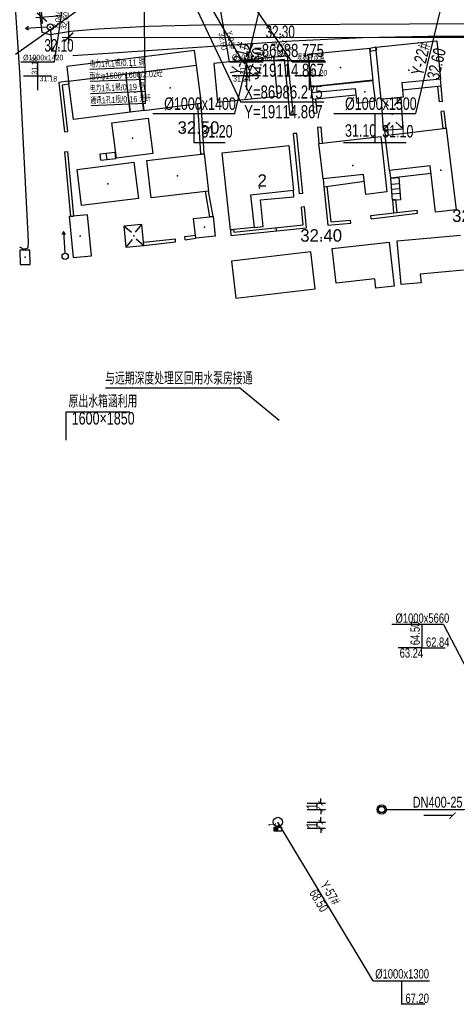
# Model space of a CAD drawing. Header units: millimetres. Extents: x 1371 to 38096, y 232 to 174236.
# Tile 16 of 84: x 19091 to 19161, y 86818 to 86976. Entities that reach past the tile are written whole.
import ezdxf
from ezdxf.enums import TextEntityAlignment as Align

# ---------------------------------------------------------------- set-up
doc = ezdxf.new("R2010")
doc.units = ezdxf.units.MM
doc.header["$LTSCALE"] = 10
for name, pattern in [('CONTINOUS', [0]), ('DASH', [0.35, 0.25, -0.1]), ('X5', [2.8, 1.6, -1.2])]:
    doc.linetypes.add(name, pattern=pattern)
for name, color, linetype in [('0提标-坐标', 3, 'Continuous'), ('0提标-尺寸标注-平面 定位图', 3, 'Continuous'), ('0提标-管-雨水插旗', 2, 'Continuous'), ('2－厂区污水管', 60, '放空管'), ('dx', 8, 'Continuous'), ('LOCKUP', 7, 'Continuous'), ('szz-厂内污水管', 4, '厂区污水管'), ('szz-厂内雨水管', 4, '厂区雨水管'), ('SZZ-尺寸标注-管位', 7, 'Continuous'), ('SZZ-工艺管道标注', 3, 'Continuous'), ('szz-雨水口', 7, 'Continuous'), ('SZZ-雨水连管', 7, 'DASH'), ('SZZ-雨水连管标注', 7, 'CONTINOUS'), ('SZZ－厂内污水管标注', 3, 'CONTINOUS'), ('szz－污水旗帜', 3, 'CONTINOUS'), ('szz－管配件编号', 3, 'CONTINOUS'), ('szz－雨水旗帜', 3, 'CONTINOUS'), ('标注', 7, 'Continuous')]:
    doc.layers.add(name, color=color, linetype=linetype)
doc.styles.add('gx', font='txt', dxfattribs={"width": 0.75})
doc.styles.add('SMEDI', font='smsim1.shx', dxfattribs={"width": 0.75, "bigfont": 'smfs.shx'})
doc.styles.add('SMEDI1', font='smsim.shx', dxfattribs={"width": 0.75, "bigfont": 'smfs.shx'})
doc.styles.add('songti', font='txt', dxfattribs={"width": 0.75})
doc.styles.get("Standard").update_dxf_attribs({"font": 'smsim.shx', "bigfont": 'smfs.shx'})
doc.styles.add('宋体', font='smsim1.shx', dxfattribs={"bigfont": 'smfs.shx'})
doc.styles.add('黑体', font='smsim.shx', dxfattribs={"width": 0.75, "bigfont": 'smfs.shx'})
doc.linetypes.add('厂区污水管', pattern='A,4,-0.4,["WS",songti,S=0.4,R=0,X=-0.2,Y=-0.2],-0.4', length=4.8)
doc.linetypes.add('厂区雨水管', pattern='A,4,-0.5,["YS",songti,S=0.4,R=0,X=-0.2,Y=-0.2],-0.7', length=5.2)
doc.linetypes.add('放空管', pattern='A,0.8,-0.15,["FK",gx,S=0.1,R=0,X=-0.1,Y=-0.05],-0.1', length=1.05)
doc.dimstyles.new('1-700', dxfattribs={"dimscale": 0.7, "dimtxt": 3, "dimasz": 1, "dimexe": 0.5, "dimexo": 0.5, "dimgap": 0, "dimtad": 1, "dimdsep": 46, "dimtxsty": 'SMEDI', "dimblk1": 'ARCHTICK', "dimblk2": 'ARCHTICK', "dimsah": 1, "dimcen": 0, "dimclrd": 7, "dimclre": 7, "dimclrt": 3, "dimazin": 0, "dimtfac": 1, "dimtix": 1, "dimtmove": 2, "dimatfit": 3, "dimldrblk": 'ARCHTICK', "dimfxl": 0, "dimtolj": 1, "dimtzin": 0, "dimarcsym": 0})
doc.dimstyles.new('100-100', dxfattribs={"dimtxt": 4, "dimasz": 1, "dimexe": 1, "dimexo": 0, "dimgap": 0.7, "dimtad": 1, "dimdec": 0, "dimdsep": 46, "dimtxsty": 'SMEDI', "dimblk1": 'ARCHTICK', "dimblk2": 'ARCHTICK', "dimsah": 1, "dimcen": 2.5, "dimclrd": 7, "dimclre": 7, "dimclrt": 3, "dimadec": 0, "dimazin": 0, "dimtfac": 1, "dimtdec": 0, "dimtix": 1, "dimtmove": 2, "dimatfit": 3, "dimldrblk": 'ARCHTICK', "dimfxl": 0, "dimtolj": 1, "dimtzin": 0, "dimarcsym": 0})
doc.dimstyles.new('ISO-25', dxfattribs={"dimtxt": 2.5, "dimasz": 2.5, "dimexe": 1.25, "dimexo": 0.625, "dimgap": 0.2, "dimtad": 1, "dimtxsty": 'Standard', "dimcen": 2.5, "dimadec": 0, "dimazin": 0, "dimtfac": 1, "dimtmove": 0, "dimatfit": 3, "dimfxl": 0, "dimarcsym": 0})
doc.dimstyles.new('氧化沟管线', dxfattribs={"dimscale": 0.5, "dimtxt": 3.6, "dimasz": 1.5, "dimexe": 1.5, "dimexo": 1.5, "dimgap": 1, "dimtad": 1, "dimdec": 1, "dimzin": 0, "dimdsep": 46, "dimtxsty": 'SMEDI1', "dimblk1": 'ARCHTICK', "dimblk2": 'ARCHTICK', "dimsah": 1, "dimcen": 0, "dimdle": 1.5, "dimclrd": 256, "dimclre": 256, "dimclrt": 256, "dimadec": 0, "dimazin": 0, "dimtfac": 0.666667, "dimtdec": 1, "dimtix": 1, "dimtofl": 0, "dimtmove": 2, "dimatfit": 3, "dimldrblk": 'ARCHTICK', "dimfxl": 0, "dimtolj": 1, "dimtzin": 0, "dimarcsym": 0})

# ---------------------------------------------------------------- blocks, each defined once
blk = doc.blocks.new('*U325')
at = {"layer": 'dx', "linetype": 'Continuous', "ltscale": 0.5}
for p, q in [((19090.69, 86967.25), (19088.41, 87000)), ((19094.24, 86973.62), (19093.18, 86983.05)), ((19213.79, 86975.29), (19119.85, 86974.78)), ((19095.51, 86973.25), (19094.24, 86973.62)), ((19098.79, 86973.77), (19095.51, 86973.25)), ((19095.84, 86970.69), (19095.62, 86974.18)), ((19095.84, 86970.69), (19095.62, 86974.18)), ((19103.21, 86974.14), (19098.79, 86973.77)), ((19111.27, 86974.56), (19103.21, 86974.14)), ((19119.85, 86974.78), (19111.27, 86974.56)), ((19099.16, 86969.96), (19134.37, 86972.3)), ((19134.37, 86972.3), (19145.65, 86972.83)), ((19145.65, 86972.83), (19156.13, 86973.04)), ((19147.74, 86971.3), (19157.53, 86972.28)), ((19156.13, 86973.04), (19184.47, 86973.03)), ((19157.53, 86972.28), (19158.14, 86966.16)), ((19095.84, 86970.69), (19095.51, 86971.19)), ((19095.84, 86970.69), (19095.51, 86971.19)), ((19096.11, 86971.22), (19095.84, 86970.69)), ((19096.11, 86971.22), (19095.84, 86970.69)), ((19118.68, 86970.73), (19098.19, 86968.16)), ((19118.98, 86968.4), (19118.68, 86970.73)), ((19146.8, 86971.08), (19136.84, 86970.1)), ((19147.74, 86971.3), (19146.8, 86971.08)), ((19147.74, 86971.3), (19146.8, 86971.08)), ((19147.31, 86965.92), (19146.8, 86971.08)), ((19146.8, 86971.08), (19146.91, 86970.59)), ((19146.8, 86971.08), (19146.91, 86970.59)), ((19147.85, 86970.81), (19146.91, 86970.59)), ((19147.85, 86970.81), (19146.91, 86970.59)), ((19148.6, 86962.9), (19147.74, 86971.3)), ((19147.74, 86971.3), (19147.85, 86970.81)), ((19131.38, 86969.65), (19121.76, 86968.67)), ((19121.76, 86968.67), (19122.39, 86962.48)), ((19133.58, 86969.81), (19131.38, 86969.65)), ((19132.01, 86963.45), (19131.38, 86969.65)), ((19131.38, 86969.65), (19131.42, 86969.15)), ((19133.13, 86969.28), (19131.42, 86969.15)), ((19134.04, 86960.35), (19133.13, 86969.28)), ((19134.54, 86960.4), (19133.58, 86969.81)), ((19136.84, 86970.1), (19137.35, 86964.94)), ((19092.06, 86940.2), (19090.69, 86967.25)), ((19098.19, 86968.16), (19098.49, 86965.82)), ((19098.49, 86965.82), (19118.98, 86968.4)), ((19098.49, 86965.82), (19107.62, 86966.97)), ((19107.62, 86966.97), (19108.39, 86960.86)), ((19107.66, 86966.99), (19109.82, 86967.25)), ((19108.38, 86960.88), (19107.66, 86966.99)), ((19109.78, 86967.24), (19118.97, 86968.4)), ((19110.56, 86961.09), (19109.78, 86967.24)), ((19109.82, 86967.25), (19110.55, 86961.14)), ((19118.97, 86968.4), (19119.74, 86962.24)), ((19098.49, 86965.82), (19096.93, 86965.63)), ((19096.93, 86965.63), (19097.82, 86957.74)), ((19099.26, 86959.71), (19098.49, 86965.82)), ((19098.49, 86965.82), (19098.55, 86965.33)), ((19147.3, 86965.97), (19137.35, 86964.94)), ((19137.35, 86964.94), (19147.31, 86965.92)), ((19147.69, 86962.66), (19147.3, 86965.97)), ((19158.14, 86966.16), (19151.91, 86965.54)), ((19151.91, 86965.54), (19152.13, 86963.26)), ((19098.55, 86965.33), (19097.48, 86965.19)), ((19097.48, 86965.19), (19098.32, 86957.79)), ((19137.35, 86964.94), (19137.46, 86964.04)), ((19137.46, 86964.04), (19144.45, 86964.66)), ((19144.45, 86964.66), (19144.72, 86962.31)), ((19158.22, 86965.05), (19157.72, 86965)), ((19157.96, 86962.54), (19157.72, 86965)), ((19158.45, 86962.58), (19158.22, 86965.05)), ((19119.74, 86962.24), (19110.56, 86961.09)), ((19119.74, 86962.24), (19119.24, 86962.22)), ((19120.22, 86954.18), (19119.74, 86962.24)), ((19122.39, 86962.48), (19132.01, 86963.45)), ((19137.6, 86962.94), (19138.09, 86962.99)), ((19137.6, 86962.94), (19137.79, 86960.69)), ((19138.09, 86962.99), (19138.29, 86960.74)), ((19144.72, 86962.31), (19147.69, 86962.66)), ((19152.13, 86963.26), (19148.6, 86962.9)), ((19151.83, 86963.15), (19148.62, 86962.92)), ((19149.82, 86961.87), (19148.62, 86962.92)), ((19148.62, 86962.92), (19148.96, 86958)), ((19150.78, 86961.94), (19151.83, 86963.15)), ((19152.17, 86958.22), (19151.83, 86963.15)), ((19158.45, 86962.58), (19157.96, 86962.54)), ((19108.39, 86960.86), (19099.26, 86959.71)), ((19110.55, 86961.14), (19108.38, 86960.88)), ((19119.72, 86954.15), (19119.24, 86962.22)), ((19137.79, 86960.69), (19138.29, 86960.74)), ((19158.74, 86961.01), (19158.25, 86960.96)), ((19158.55, 86958.27), (19158.25, 86960.96)), ((19159.05, 86958.32), (19158.74, 86961.01)), ((19105.42, 86959.13), (19111.27, 86959.91)), ((19106.17, 86953.47), (19105.42, 86959.13)), ((19111.27, 86959.91), (19112.02, 86954.25)), ((19134.54, 86960.4), (19134.04, 86960.35)), ((19150.01, 86959.2), (19148.96, 86958)), ((19150.97, 86959.27), (19152.17, 86958.22)), ((19097.82, 86957.74), (19098.32, 86957.79)), ((19138.42, 86958.47), (19138.92, 86958.51)), ((19138.42, 86958.47), (19138.63, 86955.87)), ((19138.92, 86958.51), (19139.13, 86955.91)), ((19148.96, 86958), (19152.17, 86958.22)), ((19149.15, 86958.01), (19149.64, 86958.07)), ((19149.15, 86958.01), (19149.26, 86957.11)), ((19149.26, 86957.14), (19159.05, 86958.32)), ((19149.64, 86958.07), (19149.76, 86957.17)), ((19159.05, 86958.32), (19158.55, 86958.27)), ((19159.05, 86958.32), (19160.62, 86945.24)), ((19135.07, 86957.47), (19134.58, 86957.42)), ((19135.53, 86947.8), (19134.58, 86957.42)), ((19136.03, 86947.85), (19135.07, 86957.47)), ((19138.63, 86955.87), (19148.54, 86956.99)), ((19148.54, 86956.99), (19149.55, 86948.08)), ((19149.26, 86957.11), (19149.76, 86957.17)), ((19149.97, 86951.5), (19149.26, 86957.14)), ((19097.82, 86954.49), (19098.32, 86954.54)), ((19097.82, 86954.49), (19098.78, 86944.16)), ((19098.32, 86954.54), (19099.28, 86944.2)), ((19103.54, 86954.21), (19105.98, 86954.48)), ((19106.09, 86953.46), (19105.98, 86954.48)), ((19123.11, 86954.37), (19133.79, 86955.53)), ((19124.44, 86942), (19123.11, 86954.37)), ((19133.79, 86955.53), (19134.54, 86948.32)), ((19133.79, 86955.53), (19134.54, 86948.32)), ((19138.63, 86955.87), (19139.13, 86955.91)), ((19139.29, 86950.18), (19138.63, 86955.87)), ((19099.84, 86951.69), (19108.96, 86952.83)), ((19103.65, 86953.2), (19103.54, 86954.21)), ((19103.65, 86953.2), (19106.09, 86953.46)), ((19104.65, 86953.3), (19104.54, 86954.32)), ((19112.02, 86954.25), (19106.17, 86953.47)), ((19108.96, 86952.83), (19109.68, 86947.06)), ((19111.03, 86953.11), (19120.22, 86954.18)), ((19111.72, 86947.16), (19111.03, 86953.11)), ((19120.22, 86954.18), (19119.72, 86954.15)), ((19120.22, 86954.18), (19120.91, 86948.23)), ((19100.57, 86945.92), (19099.84, 86951.69)), ((19156.49, 86952.26), (19149.97, 86951.5)), ((19157.35, 86944.85), (19156.49, 86952.26)), ((19145.81, 86950.89), (19139.29, 86950.18)), ((19146.16, 86947.69), (19145.81, 86950.89)), ((19150.15, 86950.31), (19151.48, 86950.42)), ((19150.44, 86946.78), (19150.15, 86950.31)), ((19151.77, 86946.89), (19151.48, 86950.42)), ((19120.91, 86948.23), (19111.72, 86947.16)), ((19120.91, 86948.23), (19120.42, 86948.14)), ((19121.16, 86944.08), (19120.42, 86948.14)), ((19121.65, 86944.17), (19120.91, 86948.23)), ((19134.54, 86948.32), (19127.66, 86947.58)), ((19134.54, 86948.32), (19127.66, 86947.58)), ((19139.41, 86948.92), (19139.9, 86948.98)), ((19139.41, 86948.92), (19140.09, 86942.77)), ((19139.9, 86948.98), (19140.54, 86943.31)), ((19149.55, 86948.08), (19146.16, 86947.69)), ((19150.23, 86949.31), (19151.56, 86949.42)), ((19150.29, 86948.54), (19151.63, 86948.65)), ((19109.68, 86947.06), (19100.57, 86945.92)), ((19127.66, 86947.58), (19128.23, 86942.4)), ((19127.66, 86947.58), (19128.23, 86942.4)), ((19136.03, 86947.85), (19135.53, 86947.8)), ((19150.36, 86947.78), (19151.69, 86947.89)), ((19150.43, 86946.86), (19150.93, 86946.9)), ((19150.43, 86946.86), (19150.61, 86944.74)), ((19150.44, 86946.78), (19151.77, 86946.89)), ((19150.93, 86946.9), (19151.11, 86944.79)), ((19136.33, 86945.7), (19135.83, 86945.65)), ((19136.12, 86942.79), (19135.83, 86945.65)), ((19136.67, 86942.35), (19136.33, 86945.7)), ((19146.96, 86944.29), (19154.4, 86945.18)), ((19154.46, 86944.69), (19154.4, 86945.18)), ((19160.62, 86945.24), (19157.35, 86944.85)), ((19101.51, 86944.42), (19098.56, 86944.13)), ((19098.56, 86944.13), (19099.2, 86937.58)), ((19098.78, 86944.16), (19099.28, 86944.2)), ((19102.16, 86937.87), (19101.51, 86944.42)), ((19118.54, 86943.81), (19121.65, 86944.17)), ((19118.9, 86940.66), (19118.54, 86943.81)), ((19121.65, 86944.17), (19121.16, 86944.08)), ((19121.65, 86944.17), (19122.02, 86941.02)), ((19140.54, 86943.31), (19143.7, 86943.57)), ((19143.74, 86943.07), (19143.7, 86943.57)), ((19147.02, 86943.79), (19146.96, 86944.29)), ((19147.02, 86943.79), (19154.46, 86944.69)), ((19150.61, 86944.74), (19151.11, 86944.79)), ((19097.68, 86941.77), (19097.42, 86941.24)), ((19098.02, 86941.27), (19097.68, 86941.77)), ((19097.68, 86941.77), (19097.91, 86938.28)), ((19110.23, 86942.89), (19107.36, 86942.62)), ((19108.59, 86941.6), (19107.36, 86942.62)), ((19107.36, 86942.62), (19107.68, 86939.26)), ((19109.21, 86941.65), (19110.23, 86942.89)), ((19110.54, 86939.53), (19110.23, 86942.89)), ((19128.23, 86942.4), (19124.44, 86942)), ((19128.23, 86942.4), (19124.44, 86942)), ((19124.44, 86942), (19124.94, 86942.05)), ((19124.44, 86942), (19124.53, 86941.11)), ((19124.53, 86941.11), (19136.67, 86942.35)), ((19124.94, 86942.05), (19124.98, 86941.66)), ((19124.98, 86941.66), (19136.12, 86942.79)), ((19131.83, 86941.85), (19131.78, 86942.35)), ((19140.09, 86942.77), (19143.74, 86943.07)), ((19091.99, 86939.11), (19092.06, 86940.2)), ((19108.7, 86940.49), (19107.68, 86939.26)), ((19109.31, 86940.55), (19110.54, 86939.53)), ((19110.49, 86940.03), (19115.61, 86940.57)), ((19115.66, 86940.07), (19115.61, 86940.57)), ((19117.13, 86940.93), (19118.84, 86941.16)), ((19117.19, 86940.44), (19117.13, 86940.93)), ((19117.19, 86940.44), (19118.9, 86940.66)), ((19118.9, 86940.66), (19118.84, 86941.16)), ((19122.02, 86941.02), (19118.9, 86940.66)), ((19151.2, 86940.24), (19161.32, 86941.14)), ((19151.2, 86940.24), (19161.32, 86941.14)), ((19151.82, 86933.25), (19151.2, 86940.24)), ((19151.82, 86933.25), (19151.2, 86940.24)), ((19090.63, 86939.29), (19091.31, 86938.94)), ((19092.3, 86938.78), (19090.66, 86938.75)), ((19090.66, 86938.75), (19090.71, 86936.45)), ((19091.31, 86938.94), (19091.99, 86939.11)), ((19092.35, 86936.48), (19092.3, 86938.78)), ((19107.68, 86939.26), (19110.54, 86939.53)), ((19110.54, 86939.53), (19110.49, 86940.03)), ((19110.54, 86939.53), (19115.66, 86940.07)), ((19140.75, 86939.01), (19149.9, 86940.02)), ((19140.75, 86939.01), (19149.9, 86940.02)), ((19141.4, 86933.47), (19140.75, 86939.01)), ((19141.4, 86933.47), (19140.75, 86939.01)), ((19149.9, 86940.02), (19150.68, 86933)), ((19149.9, 86940.02), (19150.68, 86933)), ((19099.2, 86937.58), (19102.16, 86937.87)), ((19137.34, 86938.51), (19124.6, 86936.98)), ((19138.05, 86932.59), (19137.34, 86938.51)), ((19090.71, 86936.45), (19092.35, 86936.48)), ((19124.6, 86936.98), (19125.31, 86931.06)), ((19161.81, 86935.54), (19154.89, 86934.93)), ((19161.81, 86935.54), (19154.89, 86934.93)), ((19147.58, 86934.16), (19141.4, 86933.47)), ((19147.58, 86934.16), (19141.4, 86933.47)), ((19147.75, 86932.67), (19147.58, 86934.16)), ((19147.75, 86932.67), (19147.58, 86934.16)), ((19154.89, 86934.93), (19155.02, 86933.53)), ((19154.89, 86934.93), (19155.02, 86933.53)), ((19125.31, 86931.06), (19138.05, 86932.59)), ((19150.68, 86933), (19147.75, 86932.67)), ((19150.68, 86933), (19147.75, 86932.67)), ((19155.02, 86933.53), (19151.82, 86933.25)), ((19155.02, 86933.53), (19151.82, 86933.25))]:
    blk.add_line(p, q, dxfattribs=at)
at = {"layer": 'dx', "ltscale": 0.5}
for p, q in [((19147.74, 86971.3), (19157.53, 86972.28)), ((19157.53, 86972.28), (19158.14, 86966.16)), ((19118.68, 86970.73), (19098.19, 86968.16)), ((19118.98, 86968.4), (19118.68, 86970.73)), ((19146.8, 86971.08), (19136.84, 86970.1)), ((19147.31, 86965.92), (19146.8, 86971.08)), ((19148.6, 86962.9), (19147.74, 86971.3)), ((19147.74, 86971.3), (19147.85, 86970.81)), ((19131.38, 86969.65), (19121.76, 86968.67)), ((19121.76, 86968.67), (19122.39, 86962.48)), ((19133.58, 86969.81), (19131.38, 86969.65)), ((19132.01, 86963.45), (19131.38, 86969.65)), ((19131.38, 86969.65), (19131.42, 86969.15)), ((19133.13, 86969.28), (19131.42, 86969.15)), ((19134.04, 86960.35), (19133.13, 86969.28)), ((19134.54, 86960.4), (19133.58, 86969.81)), ((19136.84, 86970.1), (19137.35, 86964.94)), ((19098.19, 86968.16), (19098.49, 86965.82)), ((19098.49, 86965.82), (19118.98, 86968.4)), ((19098.49, 86965.82), (19107.62, 86966.97)), ((19107.62, 86966.97), (19108.39, 86960.86)), ((19107.66, 86966.99), (19109.82, 86967.25)), ((19108.38, 86960.88), (19107.66, 86966.99)), ((19109.78, 86967.24), (19118.97, 86968.4)), ((19110.56, 86961.09), (19109.78, 86967.24)), ((19109.82, 86967.25), (19110.55, 86961.14)), ((19118.97, 86968.4), (19119.74, 86962.24)), ((19098.49, 86965.82), (19096.93, 86965.63)), ((19096.93, 86965.63), (19097.82, 86957.74)), ((19099.26, 86959.71), (19098.49, 86965.82)), ((19098.49, 86965.82), (19098.55, 86965.33)), ((19147.3, 86965.97), (19137.35, 86964.94)), ((19137.35, 86964.94), (19147.31, 86965.92)), ((19147.69, 86962.66), (19147.3, 86965.97)), ((19158.14, 86966.16), (19151.91, 86965.54)), ((19151.91, 86965.54), (19152.13, 86963.26)), ((19158.25, 86965.06), (19158.14, 86966.15)), ((19098.55, 86965.33), (19097.48, 86965.19)), ((19097.48, 86965.19), (19098.32, 86957.79)), ((19137.35, 86964.94), (19137.46, 86964.04)), ((19137.46, 86964.04), (19144.45, 86964.66)), ((19137.46, 86964.04), (19137.6, 86962.94)), ((19144.45, 86964.66), (19144.72, 86962.31)), ((19152.01, 86964.45), (19158.25, 86965.06)), ((19158.22, 86965.05), (19157.72, 86965)), ((19157.96, 86962.54), (19157.72, 86965)), ((19158.45, 86962.58), (19158.22, 86965.05)), ((19119.74, 86962.24), (19110.56, 86961.09)), ((19119.74, 86962.24), (19119.24, 86962.22)), ((19122.39, 86962.48), (19132.01, 86963.45)), ((19137.6, 86962.94), (19144.56, 86963.66)), ((19137.6, 86962.94), (19138.09, 86962.99)), ((19137.6, 86962.94), (19137.79, 86960.69)), ((19138.09, 86962.99), (19138.29, 86960.74)), ((19144.72, 86962.31), (19147.69, 86962.66)), ((19152.13, 86963.26), (19148.6, 86962.9)), ((19108.39, 86960.86), (19099.26, 86959.71)), ((19110.55, 86961.14), (19108.38, 86960.88)), ((19137.79, 86960.69), (19138.29, 86960.74)), ((19134.54, 86960.4), (19134.04, 86960.35))]:
    blk.add_line(p, q, dxfattribs=at)
at = {"layer": 'dx', "linetype": 'X5', "ltscale": 0.5}
for p, q in [((19158.25, 86965.06), (19158.14, 86966.15)), ((19137.46, 86964.04), (19137.6, 86962.94)), ((19152.01, 86964.45), (19158.25, 86965.06)), ((19137.6, 86962.94), (19144.56, 86963.66)), ((19149.97, 86951.5), (19150.13, 86950.35)), ((19139.29, 86950.18), (19139.41, 86948.92)), ((19139.41, 86948.92), (19145.93, 86949.79)), ((19150.13, 86950.35), (19156.62, 86951.11)), ((19134.63, 86947.29), (19134.54, 86948.32)), ((19129.26, 86946.8), (19134.63, 86947.29)), ((19129.68, 86942.55), (19129.26, 86946.8)), ((19128.23, 86942.4), (19129.68, 86942.55))]:
    blk.add_line(p, q, dxfattribs=at)
at = {"layer": 'dx', "linetype": 'Continuous', "flags": 128}
for points in [[(19092.1, 86974.02), (19091.56, 86974.29), (19092.07, 86974.62)], [(19092.1, 86974.02), (19091.56, 86974.29), (19092.07, 86974.62)], [(19095.06, 86974.47), (19091.56, 86974.29)], [(19095.06, 86974.47), (19091.56, 86974.29)]]:
    blk.add_lwpolyline(points, dxfattribs=at)
at = {"layer": 'dx', "linetype": 'Continuous', "ltscale": 0.3}
for centre in [(19095.56, 86974.49), (19095.56, 86974.49), (19097.94, 86937.78), (19097.94, 86937.78)]:
    blk.add_circle(centre, 0.5, dxfattribs=at)
at = {"layer": 'dx', "ltscale": 0.3}
for p in [(19095.56, 86974.49), (19095.56, 86974.49), (19132.43, 86973.34, 32.3), (19132.43, 86973.34, 32.3), (19096.95, 86971.17, 32.1), (19096.95, 86971.17, 32.1), (19108.58, 86968.28), (19108.58, 86968.28), (19142.07, 86968.01), (19142.07, 86968.01), (19153.06, 86967.59), (19153.06, 86967.59), (19126.89, 86966.06), (19126.89, 86966.06), (19109.1, 86964.06), (19109.1, 86964.06), (19114.76, 86964.74), (19114.76, 86964.74), (19146.01, 86964.14), (19146.01, 86964.14), (19103.44, 86963.34), (19103.44, 86963.34), (19150.39, 86960.57), (19116.85, 86958, 32.5), (19108.72, 86956.69), (19144.05, 86952.34), (19158.21, 86951.58), (19115.97, 86950.67), (19104.76, 86949.37), (19129.1, 86948.76), (19120.28, 86942.42), (19100.36, 86941), (19108.95, 86941.07), (19139, 86940.72, 32.4), (19091.5, 86937.62)]:
    blk.add_point(p, dxfattribs=at)
at = {"layer": '标注', "color": 8, "linetype": 'Continuous', "ltscale": 0.3}
for p, q in [((19110.85, 86962.23, 25.54), (19110.44, 86992.58, 32.61)), ((19110.77, 86968.07, 26.9), (19101.92, 86967.71, 26.9)), ((19110.8, 86966.12, 26.44), (19101.95, 86965.76, 26.44)), ((19110.83, 86964.17, 25.99), (19102.03, 86963.82, 25.99)), ((19110.85, 86962.23, 25.54), (19102.11, 86961.87, 25.54))]:
    blk.add_line(p, q, dxfattribs=at)
at = {"layer": 'dx', "ltscale": 0.3, "style": '黑体', "width": 0.7}
for s, p in [('32.30', (19132.43, 86973.74, 32.3)), ('32.10', (19096.95, 86971.57, 32.1))]:
    blk.add_text(s, height=2, dxfattribs=at).set_placement(p, align=Align.MIDDLE)
at = {"layer": 'dx', "ltscale": 0.3, "style": '黑体'}
for s, p in [('32.50', (19119.32, 86958.4, 32.5)), ('2', (19129.54, 86949.92)), ('32.30', (19163.35, 86944.28, 32.3)), ('32.40', (19139, 86941.12, 32.4))]:
    blk.add_text(s, height=2, dxfattribs=at).set_placement(p, align=Align.MIDDLE)
at = {"layer": '标注', "color": 8, "linetype": 'Continuous', "ltscale": 0.3, "style": '宋体', "width": 0.7}
for s, p in [('电力1孔1根/0.11 铜', (19101.89, 86968.01, 53.65)), ('雨水φ1600*1600/2.02砼', (19101.85, 86966.06, 53.2)), ('电力1孔1根/0.19 铜', (19101.93, 86964.11, 52.74)), ('通讯1孔1根/0.16 光纤', (19102.01, 86962.17, 52.29))]:
    blk.add_text(s, height=1, rotation=2.3374, dxfattribs=at).set_placement(p)
blk = doc.blocks.new('*U204')
blk.add_line((0, 0), (13.35, 0))
at = {"style": 'SMEDI1', "width": 0.75}
blk.add_text(' X=86986.275 ', height=2.1, dxfattribs=at).set_placement((0, 0.53))
blk.add_text(' Y=19114.867 ', height=2.1, dxfattribs=at).set_placement((0, -0.53), align=Align.TOP_LEFT)
blk = doc.blocks.new('_ARCHTICK')
at = {"color": 0, "linetype": 'ByBlock', "const_width": 0.15}
blk.add_lwpolyline([(-0.5, -0.5), (0.5, 0.5)], dxfattribs=at)
blk = doc.blocks.new('*U203')
blk.add_line((0, 0), (13.35, 0))
at = {"style": 'SMEDI1', "width": 0.75}
blk.add_text(' X=86988.775 ', height=2.1, dxfattribs=at).set_placement((0, 0.53))
blk.add_text(' Y=19114.867 ', height=2.1, dxfattribs=at).set_placement((0, -0.53), align=Align.TOP_LEFT)
blk = doc.blocks.new('雨水口')
at = {"layer": 'szz-雨水口'}
blk.add_hatch(color=256, dxfattribs=at).paths.add_polyline_path([(0.45, 0), (-0.15, 0), (-0.15, -0.6), (0.45, -0.6)])
blk.add_line((-0.15, 0), (0.45, 0), dxfattribs=at)
blk.add_lwpolyline([(-0.15, 0.6), (-0.15, -0.6), (0.45, -0.6), (0.45, 0.6)], close=True, dxfattribs=at)
blk = doc.blocks.new('雨水井')
at = {"layer": 'szz-厂内雨水管', "color": 3, "ltscale": 3}
blk.add_circle((0, 0), 0.75, dxfattribs=at)
blk = doc.blocks.new('*D46')
at = {"layer": 'Defpoints', "color": 0, "linetype": 'Continuous'}
for p in [(19136, 86847.16), (19136, 86846.16), (19138.92, 86846.16)]:
    blk.add_point(p, dxfattribs=at)
at = {"layer": 'SZZ-尺寸标注-管位', "linetype": 'Continuous', "lineweight": -2}
for p, q in [((19136.75, 86847.16), (19139.67, 86847.16)), ((19138.92, 86847.16), (19138.92, 86847.91)), ((19136.75, 86846.16), (19139.67, 86846.16)), ((19138.92, 86846.16), (19138.92, 86845.41))]:
    blk.add_line(p, q, dxfattribs=at)
at = {"layer": 'SZZ-尺寸标注-管位', "linetype": 'Continuous', "lineweight": -2, "xscale": 0.75, "yscale": 0.75, "zscale": 0.75}
for p, rotation in [((19138.92, 86847.16), 270), ((19138.92, 86846.16), 90)]:
    blk.add_blockref('_ARCHTICK', p, dxfattribs=dict(at, rotation=rotation))
at = {"layer": 'SZZ-尺寸标注-管位', "linetype": 'Continuous', "insert": (19137.52, 86846.66), "char_height": 1.8, "attachment_point": 5, "rotation": 90, "style": 'SMEDI1'}
blk.add_mtext('\\A1;1', dxfattribs=at)
blk = doc.blocks.new('污水检查井')
at = {"layer": '2－厂区污水管', "color": 3, "linetype": 'CONTINOUS'}
blk.add_circle((0, 0), 0.75, dxfattribs=at)
at = {"layer": '2－厂区污水管', "color": 7, "linetype": 'CONTINOUS'}
blk.add_circle((0, 0), 0.5, dxfattribs=at)
blk = doc.blocks.new('*D45')
at = {"layer": 'Defpoints', "color": 0, "linetype": 'Continuous'}
for p in [(19136, 86850.16), (19136, 86849.16), (19138.92, 86849.16)]:
    blk.add_point(p, dxfattribs=at)
at = {"layer": 'SZZ-尺寸标注-管位', "linetype": 'Continuous', "lineweight": -2}
for p, q in [((19138.92, 86850.16), (19138.92, 86850.91)), ((19136.75, 86850.16), (19139.67, 86850.16)), ((19136.75, 86849.16), (19139.67, 86849.16)), ((19138.92, 86849.16), (19138.92, 86848.41))]:
    blk.add_line(p, q, dxfattribs=at)
at = {"layer": 'SZZ-尺寸标注-管位', "linetype": 'Continuous', "lineweight": -2, "xscale": 0.75, "yscale": 0.75, "zscale": 0.75}
for p, rotation in [((19138.92, 86850.16), 270), ((19138.92, 86849.16), 90)]:
    blk.add_blockref('_ARCHTICK', p, dxfattribs=dict(at, rotation=rotation))
at = {"layer": 'SZZ-尺寸标注-管位', "linetype": 'Continuous', "insert": (19137.52, 86849.66), "char_height": 1.8, "attachment_point": 5, "rotation": 90, "style": 'SMEDI1'}
blk.add_mtext('\\A1;1', dxfattribs=at)
blk = doc.blocks.new('*D10')
at = {"layer": '0提标-尺寸标注-平面 定位图', "color": 0, "lineweight": -2}
for p, q in [((19070.12, 87304.61), (19081.93, 87143.53)), ((19073.47, 87303.85), (19069.2, 87303.54)), ((19094.28, 86975.08), (19082.47, 87136.15)), ((19097.48, 86976.32), (19093.21, 86976))]:
    blk.add_line(p, q, dxfattribs=at)
at = {"layer": 'Defpoints', "color": 0}
for p in [(19070.2, 87303.61), (19074.46, 87303.92), (19098.47, 86976.39)]:
    blk.add_point(p, dxfattribs=at)
at = {"layer": '0提标-尺寸标注-平面 定位图', "color": 0, "lineweight": -2, "xscale": 1.5, "yscale": 1.5, "zscale": 1.5}
for p, rotation in [((19070.2, 87303.61), 94.19249440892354), ((19094.21, 86976.08), 274.1924944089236)]:
    blk.add_blockref('_ARCHTICK', p, dxfattribs=dict(at, rotation=rotation))
at = {"layer": '0提标-尺寸标注-平面 定位图', "color": 3, "insert": (19083.2, 87139.92), "char_height": 4, "attachment_point": 5, "rotation": 274.1925, "style": 'SMEDI'}
blk.add_mtext('328', dxfattribs=at)
blk = doc.blocks.new('*D7')
at = {"layer": '0提标-尺寸标注-平面 定位图', "color": 0, "lineweight": -2}
for p, q in [((19098.47, 86975.39), (19098.47, 86971.87)), ((19566.63, 86975.11), (19566.62, 86971.6)), ((19097.47, 86972.87), (19328.85, 86972.74)), ((19567.62, 86972.6), (19336.25, 86972.73))]:
    blk.add_line(p, q, dxfattribs=at)
at = {"layer": 'Defpoints', "color": 0}
for p in [(19098.47, 86976.39), (19566.63, 86976.11), (19566.62, 86972.6)]:
    blk.add_point(p, dxfattribs=at)
at = {"layer": '0提标-尺寸标注-平面 定位图', "color": 0, "lineweight": -2, "xscale": 1.5, "yscale": 1.5, "zscale": 1.5}
for p, rotation in [((19098.47, 86972.87), 179.9662799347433), ((19566.62, 86972.6), 359.9662799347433)]:
    blk.add_blockref('_ARCHTICK', p, dxfattribs=dict(at, rotation=rotation))
at = {"layer": '0提标-尺寸标注-平面 定位图', "color": 3, "insert": (19332.55, 86973.21), "char_height": 4, "attachment_point": 5, "rotation": 359.9663, "style": 'SMEDI'}
blk.add_mtext('468', dxfattribs=at)
blk = doc.blocks.new('*U324')
at = {"layer": '0提标-管-雨水插旗', "color": 7, "ltscale": 0.5}
for p, q in [((19096.214, 86968.903), (19099.581, 86991.376)), ((19124.305, 86968.94), (19120.466, 86991.376)), ((19134.349, 86968.924), (19126.259, 86980.752)), ((19090.814, 86968.903), (19096.214, 86968.903)), ((19093.514, 86968.903), (19093.514, 86966.642)), ((19124.305, 86968.94), (19129.705, 86968.94)), ((19127.005, 86968.94), (19127.005, 86966.68)), ((19134.349, 86968.924), (19139.749, 86968.924)), ((19137.049, 86968.924), (19137.049, 86966.663)), ((19093.514, 86966.642), (19091.253, 86966.642)), ((19093.514, 86966.642), (19093.514, 86964.382)), ((19095.774, 86966.642), (19093.514, 86966.642)), ((19127.005, 86966.68), (19124.745, 86966.68)), ((19127.005, 86966.68), (19127.005, 86964.419)), ((19129.266, 86966.68), (19127.005, 86966.68)), ((19137.049, 86966.663), (19134.788, 86966.663)), ((19137.049, 86966.663), (19137.049, 86964.402)), ((19139.31, 86966.663), (19137.049, 86966.663))]:
    blk.add_line(p, q, dxfattribs=at)
at = {"layer": 'szz-厂内污水管', "color": 7, "ltscale": 0.4}
blk.add_line((19149.202, 86849.16), (19173.552, 86849.16), dxfattribs=at)
at = {"layer": 'SZZ-雨水连管', "ltscale": 0.5}
blk.add_line((19132.052, 86846.66), (19132.052, 86846.16), dxfattribs=at)
at = {"layer": 'szz－污水旗帜', "color": 7, "ltscale": 0.5}
for p, q in [((19158.616, 86878.808), (19150.341, 86878.808)), ((19155.127, 86878.808), (19155.127, 86875.04)), ((19158.616, 86878.808), (19174.052, 86849.16)), ((19155.127, 86875.04), (19151.359, 86875.04)), ((19155.127, 86875.04), (19158.895, 86875.04))]:
    blk.add_line(p, q, dxfattribs=at)
at = {"layer": 'szz－管配件编号', "ltscale": 0.3}
for p, q in [((19104.416, 86916.686), (19125.888, 86916.686)), ((19132.277, 86911.474), (19125.888, 86916.686)), ((19098.094, 86908.334), (19098.094, 86912.876)), ((19098.094, 86912.876), (19108.332, 86912.876))]:
    blk.add_line(p, q, dxfattribs=at)
at = {"layer": 'szz－雨水旗帜', "color": 7, "ltscale": 0.5}
for p, q in [((19125.171, 86960.664), (19129.951, 86980.752)), ((19154.173, 86960.665), (19158.954, 86980.753)), ((19112.012, 86960.664), (19125.171, 86960.664)), ((19118.591, 86960.664), (19118.591, 86955.927)), ((19141.015, 86960.665), (19154.173, 86960.665)), ((19147.594, 86960.665), (19147.594, 86955.928)), ((19147.594, 86955.928), (19142.57, 86955.928)), ((19152.618, 86955.928), (19147.594, 86955.928)), ((19123.615, 86955.927), (19118.591, 86955.927)), ((19147.355, 86821.727), (19132.052, 86847.16)), ((19147.355, 86821.727), (19156.355, 86821.727)), ((19151.855, 86821.727), (19151.855, 86817.959)), ((19155.623, 86817.959), (19151.855, 86817.959))]:
    blk.add_line(p, q, dxfattribs=at)
at = {"layer": '0提标-坐标', "ltscale": 0.3}
for name, p in [('*U203', (19126.259, 86969.166)), ('*U204', (19126.064, 86962.516))]:
    blk.add_blockref(name, p, dxfattribs=at)
at = {"layer": '2－厂区污水管', "ltscale": 0.3, "rotation": 359.48765494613}
blk.add_blockref('污水检查井', (19148.702, 86849.16), dxfattribs=at)
at = {"layer": 'szz-厂内雨水管', "ltscale": 3}
blk.add_blockref('雨水井', (19132.052, 86847.16), dxfattribs=at)
at = {"layer": 'szz-雨水口', "ltscale": 0.3, "xscale": -1, "rotation": 270.0000000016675}
blk.add_blockref('雨水口', (19132.052, 86845.86), dxfattribs=at)
at = {"layer": '0提标-管-雨水插旗', "ltscale": 10, "style": 'SMEDI1', "width": 0.75}
for s, rotation, p in [('Y-04#', 79.48972, (19096.924, 86974.095)), ('32.60', 79.48972, (19098.08, 86974.031)), ('32.60', 279.71133, (19122.542, 86973.547)), ('Y-03#', 279.71133, (19123.825, 86973.851)), ('Y-11#', 304.37048, (19132.045, 86972.911)), ('32.60', 304.37048, (19130.912, 86971.831)), ('31.18', 90, (19093.463, 86966.858)), ('31.24', 90, (19126.875, 86966.88)), ('31.20', 0, (19137.165, 86966.714)), ('31.18', 359.2595, (19093.83, 86965.803)), ('31.24', 0, (19124.88, 86965.756))]:
    blk.add_text(s, height=0.9, rotation=rotation, dxfattribs=at).set_placement(p)
for s, p in [('%%C1000x1360', (19124.686, 86969.197)), ('现状井改造', (19135.121, 86969.18)), ('%%C1000x1420', (19091.194, 86969.159))]:
    blk.add_text(s, height=0.9, dxfattribs=at).set_placement(p)
at = {"layer": 'SZZ-工艺管道标注', "ltscale": 0.3, "style": 'SMEDI', "width": 0.75}
for s, p in [('与远期深度处理区回用水泵房接通', (19104.353, 86917.228)), ('原出水箱涵利用', (19098.488, 86913.55)), ('1600×1850', (19098.987, 86910.826))]:
    blk.add_text(s, height=2, dxfattribs=at).set_placement(p)
at = {"layer": 'SZZ-雨水连管标注', "color": 7, "ltscale": 5, "style": 'SMEDI', "width": 0.75}
blk.add_text('1', height=1.2, rotation=90, dxfattribs=at).set_placement((19131.699, 86846.447))
at = {"layer": 'SZZ－厂内污水管标注', "ltscale": 0.3, "style": 'SMEDI', "width": 0.75}
blk.add_text('DN400-25', height=1.75, dxfattribs=at).set_placement((19153.667, 86849.464))
at = {"layer": 'szz－污水旗帜', "ltscale": 10, "style": 'SMEDI1', "width": 0.75}
for s, p in [('%%c1000x5660', (19150.921, 86879.073)), ('62.84', (19155.802, 86875.223)), ('63.24', (19151.582, 86873.488))]:
    blk.add_text(s, height=1.5, dxfattribs=at).set_placement(p)
blk.add_text('64.50', height=1.5, rotation=90, dxfattribs=at).set_placement((19154.813, 86875.488))
at = {"layer": 'szz－雨水旗帜', "ltscale": 10, "style": 'SMEDI1', "width": 0.75}
for s, height, rotation, p in [('Y-21#', 2, 76.61315, (19126.306, 86966.585)), ('Y-22#', 2, 76.61315, (19155.309, 86966.586)), ('32.60', 2, 76.61315, (19128.862, 86965.948)), ('32.60', 2, 76.61315, (19157.864, 86965.949)), ('Y-57#', 1.5, 301.03476, (19138.777, 86837.133)), ('68.50', 1.5, 301.03476, (19137.015, 86835.804))]:
    blk.add_text(s, height=height, rotation=rotation, dxfattribs=at).set_placement(p)
for s, height, p in [('%%C1000x1400', 2, (19113.82, 86961.234)), ('%%C1000x1500', 2, (19142.823, 86961.235)), ('31.20', 2, (19119.775, 86956.805)), ('31.10', 2, (19142.813, 86956.927)), ('31.10', 2, (19148.777, 86956.806)), ('%%c1000x1300', 1.5, (19147.672, 86822.091)), ('67.20', 1.5, (19152.513, 86818.176))]:
    blk.add_text(s, height=height, dxfattribs=at).set_placement(p)
at = {"layer": '0提标-尺寸标注-平面 定位图'}
for base, p2, angle, picture, middle in [((19070.196, 87303.609), (19074.464, 87303.921), 94.19249, '*D10', (19083.198, 87139.915)), ((19566.624, 86972.599), (19566.626, 86976.113), 359.96628, '*D7', (19332.548, 86973.205))]:
    dim = blk.add_linear_dim(base=base, p1=(19098.473, 86976.389), p2=p2, angle=angle, dimstyle='ISO-25', dxfattribs=at)
    dim.commit()
    dim.dimension.update_dxf_attribs({"geometry": picture, "text_midpoint": middle, "dimtype": 161})
at = {"layer": 'SZZ-尺寸标注-管位', "linetype": 'Continuous'}
for base, p1, p2, picture, middle in [((19138.916, 86849.16), (19136, 86850.16), (19136, 86849.16), '*D45', (19137.516, 86849.66)), ((19138.916, 86846.16), (19136, 86847.16), (19136, 86846.16), '*D46', (19137.516, 86846.66))]:
    dim = blk.add_linear_dim(base=base, p1=p1, p2=p2, angle=90, dimstyle='氧化沟管线', dxfattribs=at)
    dim.commit()
    dim.dimension.update_dxf_attribs({"geometry": picture, "text_midpoint": middle})
at = {"layer": '0提标-坐标'}
for points in [[(19114.867, 86988.775), (19126.259, 86969.166)], [(19112.867, 86986.275), (19089.965, 86970.118)], [(19114.867, 86986.275), (19126.064, 86962.516)]]:
    blk.add_leader(points, dimstyle='1-700', dxfattribs=at)
at = {"layer": 'SZZ-工艺管道标注'}
blk.add_leader([(19160.059, 86848.176), (19155.468, 86848.176)], dimstyle='100-100', dxfattribs=at)
blk = doc.blocks.new('*U327')
at = {"layer": 'LOCKUP', "ltscale": 0.3}
for name in ['*U324', '*U325']:
    blk.add_blockref(name, (0, 0), dxfattribs=at)

msp = doc.modelspace()

# ---------------------------------------------------------------- block references
at = {"layer": 'LOCKUP', "ltscale": 0.3}
msp.add_blockref('*U327', (0, 0), dxfattribs=at)

doc.saveas('drawing.dxf')
